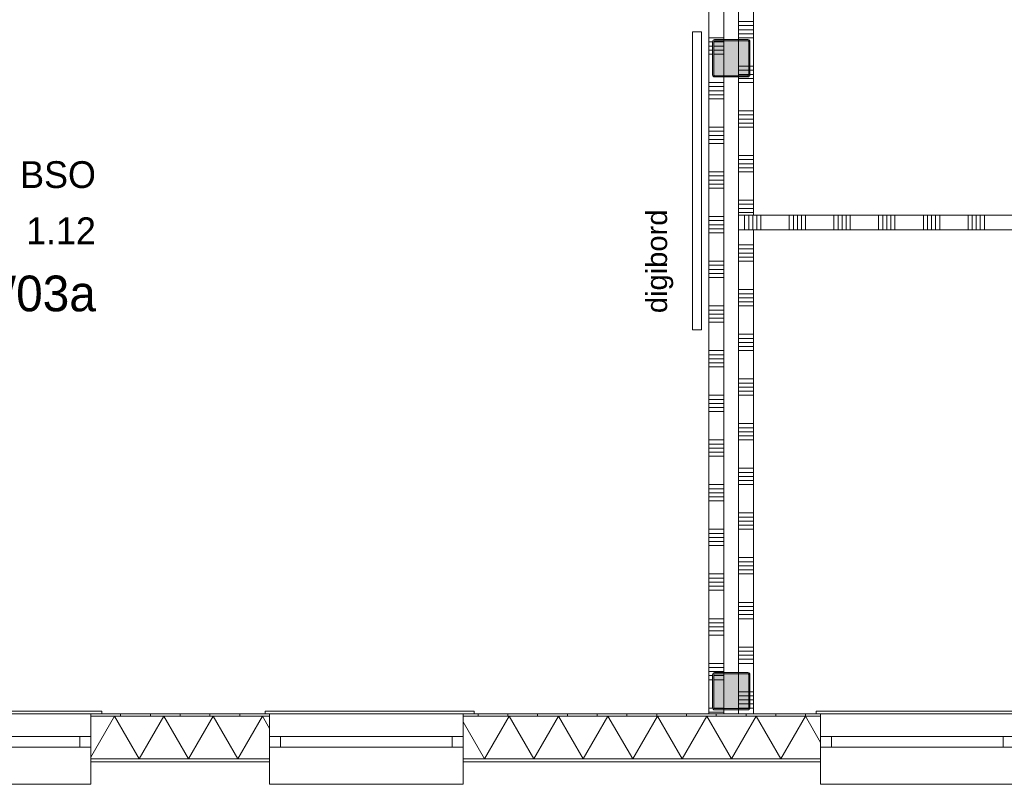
# Model space of a CAD drawing. Header units: millimetres. Extents: x -850 to 154668, y -25041 to 71030.
# Tile 5 of 211: x 12123 to 18734, y 16588 to 21722. Entities that reach past the tile are written whole.
import ezdxf
from ezdxf.enums import TextEntityAlignment as Align

# ---------------------------------------------------------------- set-up
doc = ezdxf.new("R2010")
doc.units = ezdxf.units.MM
doc.header["$MEASUREMENT"] = 0
for name, color, linetype in [('New_21 Buitenwanden', 7, 'Continuous'), ('New_21 Buitenwanden Doorsnede-arcering', 7, 'Continuous'), ('New_21 Buitenwanden Laagscheidingslijnen', 7, 'Continuous'), ('New_21 Buitenwanden Ramen', 7, 'Continuous'), ('New_22 NC Binnenwanden', 7, 'Continuous'), ('New_22 NC Binnenwanden Doorsnede-arcering', 7, 'Continuous'), ('New_22 NC Binnenwanden Laagscheidingslijnen', 7, 'Continuous'), ('New_23 Vloeren', 7, 'Continuous'), ('New_72 Vaste Inrichting', 7, 'Continuous'), ('New_info tekst digiborden', 7, 'Continuous'), ('New_Z Ruimtefuncties', 7, 'Continuous'), ('New_Z Ruimtefuncties Zone omranding', 7, 'Continuous'), ('New_Z Ruimtefuncties Zone tekst', 7, 'Continuous'), ('S-COLS-____-OTLN.RVT S', 7, 'Continuous'), ('S-COLS-____-OTLN.RVT S 2D arcering', 7, 'Continuous')]:
    doc.layers.add(name, color=color, linetype=linetype)
doc.styles.add('GENERATED_STYLE_1', font='txt')
doc.styles.add('GENERATED_STYLE_2', font='txt')
pattern_1 = [(90, (0, 0), (-200, 0), [])]

# ---------------------------------------------------------------- blocks, each defined once
blk = doc.blocks.new('Slab_3_2', base_point=(0, 51154.6))
at = {"layer": 'New_23 Vloeren', "color": 1, "linetype": 'Continuous', "lineweight": 0, "flags": 128}
blk.add_lwpolyline([(25650, 26210), (25650, 23015), (25600, 23015), (25600, 17060), (2, 17060), (-0.3, 51154.6)], dxfattribs=at)
blk = doc.blocks.new('*X34')
at = {"layer": 'New_22 NC Binnenwanden Doorsnede-arcering', "color": 254, "linetype": 'Continuous', "lineweight": 0, "true_color": 0xe9ebeb}
for p, q in [((16762, 21600), (16750, 21600)), ((16762, 21572.6), (16750, 21572.6)), ((16850, 21600), (16762, 21600)), ((16776.5, 21572.6), (16762, 21572.6)), ((16762, 21545.1), (16750, 21545.1)), ((16762, 21517.7), (16750, 21517.7)), ((16762, 21490.3), (16750, 21490.3)), ((16775, 21545.1), (16762, 21545.1)), ((16775, 21517.7), (16762, 21517.7)), ((16775, 21490.3), (16762, 21490.3)), ((16762, 21300), (16750, 21300)), ((16850, 21300), (16762, 21300)), ((16762, 21272.6), (16750, 21272.6)), ((16762, 21245.1), (16750, 21245.1)), ((16850, 21272.6), (16762, 21272.6)), ((16850, 21245.1), (16762, 21245.1)), ((16762, 21217.7), (16750, 21217.7)), ((16762, 21190.3), (16750, 21190.3)), ((16850, 21217.7), (16762, 21217.7)), ((16850, 21190.3), (16762, 21190.3)), ((16762, 21000), (16750, 21000)), ((16762, 20972.6), (16750, 20972.6)), ((16850, 21000), (16762, 21000)), ((16850, 20972.6), (16762, 20972.6)), ((16762, 20945.1), (16750, 20945.1)), ((16762, 20917.7), (16750, 20917.7)), ((16850, 20945.1), (16762, 20945.1)), ((16850, 20917.7), (16762, 20917.7)), ((16762, 20890.3), (16750, 20890.3)), ((16850, 20890.3), (16762, 20890.3)), ((16762, 20700), (16750, 20700)), ((16850, 20700), (16762, 20700)), ((16762, 20672.6), (16750, 20672.6)), ((16762, 20645.1), (16750, 20645.1)), ((16850, 20672.6), (16762, 20672.6)), ((16850, 20645.1), (16762, 20645.1)), ((16762, 20617.7), (16750, 20617.7)), ((16762, 20590.3), (16750, 20590.3)), ((16850, 20617.7), (16762, 20617.7)), ((16850, 20590.3), (16762, 20590.3)), ((16762, 20400), (16750, 20400)), ((16762, 20372.6), (16750, 20372.6)), ((16850, 20400), (16762, 20400)), ((16850, 20372.6), (16762, 20372.6)), ((16762, 20345.1), (16750, 20345.1)), ((16762, 20317.7), (16750, 20317.7)), ((16850, 20345.1), (16762, 20345.1)), ((16850, 20317.7), (16762, 20317.7)), ((16762, 20290.3), (16750, 20290.3)), ((16850, 20290.3), (16762, 20290.3)), ((16762, 20100), (16750, 20100)), ((16850, 20100), (16762, 20100)), ((16762, 20072.6), (16750, 20072.6)), ((16762, 20045.1), (16750, 20045.1)), ((16850, 20072.6), (16762, 20072.6)), ((16850, 20045.1), (16762, 20045.1)), ((16762, 20017.7), (16750, 20017.7)), ((16762, 19990.3), (16750, 19990.3)), ((16850, 20017.7), (16762, 20017.7)), ((16850, 19990.3), (16762, 19990.3)), ((16762, 19800), (16750, 19800)), ((16762, 19772.6), (16750, 19772.6)), ((16850, 19800), (16762, 19800)), ((16850, 19772.6), (16762, 19772.6)), ((16762, 19745.1), (16750, 19745.1)), ((16762, 19717.7), (16750, 19717.7)), ((16850, 19745.1), (16762, 19745.1)), ((16850, 19717.7), (16762, 19717.7)), ((16762, 19690.3), (16750, 19690.3)), ((16850, 19690.3), (16762, 19690.3)), ((16762, 19500), (16750, 19500)), ((16762, 19472.6), (16750, 19472.6)), ((16762, 19445.1), (16750, 19445.1)), ((16850, 19500), (16762, 19500)), ((16850, 19472.6), (16762, 19472.6)), ((16850, 19445.1), (16762, 19445.1)), ((16762, 19417.7), (16750, 19417.7)), ((16762, 19390.3), (16750, 19390.3)), ((16850, 19417.7), (16762, 19417.7)), ((16850, 19390.3), (16762, 19390.3)), ((16762, 19200), (16750, 19200)), ((16850, 19200), (16762, 19200)), ((16762, 19172.6), (16750, 19172.6)), ((16762, 19145.1), (16750, 19145.1)), ((16762, 19117.7), (16750, 19117.7)), ((16850, 19172.6), (16762, 19172.6)), ((16850, 19145.1), (16762, 19145.1)), ((16850, 19117.7), (16762, 19117.7)), ((16762, 19090.3), (16750, 19090.3)), ((16850, 19090.3), (16762, 19090.3)), ((16762, 18900), (16750, 18900)), ((16762, 18872.6), (16750, 18872.6)), ((16762, 18845.1), (16750, 18845.1)), ((16850, 18900), (16762, 18900)), ((16850, 18872.6), (16762, 18872.6)), ((16850, 18845.1), (16762, 18845.1)), ((16762, 18817.7), (16750, 18817.7)), ((16762, 18790.3), (16750, 18790.3)), ((16850, 18817.7), (16762, 18817.7)), ((16850, 18790.3), (16762, 18790.3)), ((16762, 18600), (16750, 18600)), ((16850, 18600), (16762, 18600)), ((16762, 18572.6), (16750, 18572.6)), ((16762, 18545.1), (16750, 18545.1)), ((16762, 18517.7), (16750, 18517.7)), ((16850, 18572.6), (16762, 18572.6)), ((16850, 18545.1), (16762, 18545.1)), ((16850, 18517.7), (16762, 18517.7)), ((16762, 18490.3), (16750, 18490.3)), ((16850, 18490.3), (16762, 18490.3)), ((16762, 18300), (16750, 18300)), ((16762, 18272.6), (16750, 18272.6)), ((16850, 18300), (16762, 18300)), ((16850, 18272.6), (16762, 18272.6)), ((16762, 18245.1), (16750, 18245.1)), ((16762, 18217.7), (16750, 18217.7)), ((16762, 18190.3), (16750, 18190.3)), ((16850, 18245.1), (16762, 18245.1)), ((16850, 18217.7), (16762, 18217.7)), ((16850, 18190.3), (16762, 18190.3)), ((16762, 18000), (16750, 18000)), ((16850, 18000), (16762, 18000)), ((16762, 17972.6), (16750, 17972.6)), ((16762, 17945.1), (16750, 17945.1)), ((16762, 17917.7), (16750, 17917.7)), ((16850, 17972.6), (16762, 17972.6)), ((16850, 17945.1), (16762, 17945.1)), ((16850, 17917.7), (16762, 17917.7)), ((16762, 17890.3), (16750, 17890.3)), ((16850, 17890.3), (16762, 17890.3)), ((16762, 17700), (16750, 17700)), ((16762, 17672.6), (16750, 17672.6)), ((16850, 17700), (16762, 17700)), ((16850, 17672.6), (16762, 17672.6)), ((16762, 17645.1), (16750, 17645.1)), ((16762, 17617.7), (16750, 17617.7)), ((16762, 17590.3), (16750, 17590.3)), ((16850, 17645.1), (16762, 17645.1)), ((16850, 17617.7), (16762, 17617.7)), ((16850, 17590.3), (16762, 17590.3)), ((16762, 17400), (16750, 17400)), ((16850, 17400), (16762, 17400)), ((16762, 17372.6), (16750, 17372.6)), ((16762, 17345.1), (16750, 17345.1)), ((16850, 17372.6), (16762, 17372.6)), ((16850, 17345.1), (16762, 17345.1)), ((16762, 17317.7), (16750, 17317.7)), ((16762, 17290.3), (16750, 17290.3)), ((16775, 17317.7), (16762, 17317.7)), ((16775, 17290.3), (16762, 17290.3)), ((16762, 17100), (16750, 17100)), ((16762, 17072.6), (16750, 17072.6)), ((16775.4, 17100), (16762, 17100)), ((16850, 17072.6), (16762, 17072.6))]:
    blk.add_line(p, q, dxfattribs=at)
blk = doc.blocks.new('*X35')
at = {"layer": 'New_22 NC Binnenwanden Doorsnede-arcering', "color": 254, "linetype": 'Continuous', "lineweight": 0, "true_color": 0xe9ebeb}
for p, q in [((16850, 17317.7), (16783, 17317.7)), ((16850, 17290.3), (16783, 17290.3)), ((16850, 17100), (16783.4, 17100))]:
    blk.add_line(p, q, dxfattribs=at)
blk = doc.blocks.new('*X36')
at = {"layer": 'New_22 NC Binnenwanden Doorsnede-arcering', "color": 254, "linetype": 'Continuous', "lineweight": 0, "true_color": 0xe9ebeb}
for p, q in [((16850, 21572.6), (16784.5, 21572.6)), ((16850, 21545.1), (16783, 21545.1)), ((16850, 21517.7), (16783, 21517.7)), ((16850, 21490.3), (16783, 21490.3))]:
    blk.add_line(p, q, dxfattribs=at)
blk = doc.blocks.new('Wall_4_2', base_point=(16750, 24215))
at = {"layer": 'New_22 NC Binnenwanden', "color": 8, "linetype": 'Continuous', "lineweight": 0, "true_color": 0x778488, "flags": 128}
for points in [[(16750, 24215), (16750, 17060)], [(16850, 21585), (16850, 24215)], [(16850, 21343), (16850, 21577)], [(16850, 17335), (16850, 21335)], [(16850, 17093), (16850, 17327)], [(16750, 17060), (16850, 17060)], [(16850, 17060), (16850, 17085)]]:
    blk.add_lwpolyline(points, dxfattribs=at)
at = {"layer": 'New_22 NC Binnenwanden', "color": 8, "lineweight": 0, "true_color": 0x778488}
for name in ['*X34', '*X36', '*X35']:
    blk.add_blockref(name, (0, 0), dxfattribs=at)
blk = doc.blocks.new('*X172')
at = {"layer": 'New_22 NC Binnenwanden Doorsnede-arcering', "color": 254, "linetype": 'Continuous', "lineweight": 0, "true_color": 0xe9ebeb}
for p, q in [((16950, 20209.7), (17050, 20209.7)), ((16950, 20182.3), (17050, 20182.3)), ((16950, 20154.9), (17050, 20154.9)), ((16950, 20127.4), (17050, 20127.4)), ((16950, 20100), (17050, 20100)), ((16950, 19909.7), (17050, 19909.7)), ((16950, 19882.3), (17050, 19882.3)), ((16950, 19854.9), (17050, 19854.9)), ((16950, 19827.4), (17050, 19827.4)), ((16950, 19800), (17050, 19800)), ((16950, 19609.7), (17050, 19609.7)), ((16950, 19582.3), (17050, 19582.3)), ((16950, 19554.9), (17050, 19554.9)), ((16950, 19527.4), (17050, 19527.4)), ((16950, 19500), (17050, 19500)), ((16950, 19309.7), (17050, 19309.7)), ((16950, 19282.3), (17050, 19282.3)), ((16950, 19254.9), (17050, 19254.9)), ((16950, 19227.4), (17050, 19227.4)), ((16950, 19200), (17050, 19200)), ((16950, 19009.7), (17050, 19009.7)), ((16950, 18982.3), (17050, 18982.3)), ((16950, 18954.9), (17050, 18954.9)), ((16950, 18927.4), (17050, 18927.4)), ((16950, 18900), (17050, 18900)), ((16950, 18709.7), (17050, 18709.7)), ((16950, 18682.3), (17050, 18682.3)), ((16950, 18654.9), (17050, 18654.9)), ((16950, 18627.4), (17050, 18627.4)), ((16950, 18600), (17050, 18600)), ((16950, 18409.7), (17050, 18409.7)), ((16950, 18382.3), (17050, 18382.3)), ((16950, 18354.9), (17050, 18354.9)), ((16950, 18327.4), (17050, 18327.4)), ((16950, 18300), (17050, 18300)), ((16950, 18109.7), (17050, 18109.7)), ((16950, 18082.3), (17050, 18082.3)), ((16950, 18054.9), (17050, 18054.9)), ((16950, 18027.4), (17050, 18027.4)), ((16950, 18000), (17050, 18000)), ((16950, 17809.7), (17050, 17809.7)), ((16950, 17782.3), (17050, 17782.3)), ((16950, 17754.9), (17050, 17754.9)), ((16950, 17727.4), (17050, 17727.4)), ((16950, 17700), (17050, 17700)), ((16950, 17509.7), (17050, 17509.7)), ((16950, 17482.3), (17050, 17482.3)), ((16950, 17454.9), (17050, 17454.9)), ((16950, 17427.4), (17050, 17427.4)), ((16950, 17400), (17050, 17400)), ((17025, 17209.7), (17050, 17209.7)), ((17025, 17182.3), (17050, 17182.3)), ((17025, 17154.9), (17050, 17154.9)), ((17025, 17127.4), (17050, 17127.4)), ((17024.6, 17100), (17050, 17100))]:
    blk.add_line(p, q, dxfattribs=at)
blk = doc.blocks.new('*X173')
at = {"layer": 'New_22 NC Binnenwanden Doorsnede-arcering', "color": 254, "linetype": 'Continuous', "lineweight": 0, "true_color": 0xe9ebeb}
for p, q in [((16950, 17209.7), (17017, 17209.7)), ((16950, 17182.3), (17017, 17182.3)), ((16950, 17154.9), (17017, 17154.9)), ((16950, 17127.4), (17017, 17127.4)), ((16950, 17100), (17016.6, 17100))]:
    blk.add_line(p, q, dxfattribs=at)
blk = doc.blocks.new('*X174')
at = {"layer": 'New_22 NC Binnenwanden Doorsnede-arcering', "color": 254, "linetype": 'Continuous', "lineweight": 0, "true_color": 0xe9ebeb}
for p, q in [((16950, 24109.7), (17050, 24109.7)), ((16950, 24082.3), (17050, 24082.3)), ((16950, 24054.9), (17050, 24054.9)), ((16950, 24027.4), (17050, 24027.4)), ((16950, 24000), (17050, 24000)), ((16950, 23809.7), (17050, 23809.7)), ((16950, 23782.3), (17050, 23782.3)), ((16950, 23754.9), (17050, 23754.9)), ((16950, 23727.4), (17050, 23727.4)), ((16950, 23700), (17050, 23700)), ((16950, 23509.7), (17050, 23509.7)), ((16950, 23482.3), (17050, 23482.3)), ((16950, 23454.9), (17050, 23454.9)), ((16950, 23427.4), (17050, 23427.4)), ((16950, 23400), (17050, 23400)), ((16950, 23209.7), (17050, 23209.7)), ((16950, 23182.3), (17050, 23182.3)), ((16950, 23154.9), (17050, 23154.9)), ((16950, 23127.4), (17050, 23127.4)), ((16950, 23100), (17050, 23100)), ((16950, 22909.7), (17050, 22909.7)), ((16950, 22882.3), (17050, 22882.3)), ((16950, 22854.9), (17050, 22854.9)), ((16950, 22827.4), (17050, 22827.4)), ((16950, 22800), (17050, 22800)), ((16950, 22609.7), (17050, 22609.7)), ((16950, 22582.3), (17050, 22582.3)), ((16950, 22554.9), (17050, 22554.9)), ((16950, 22527.4), (17050, 22527.4)), ((16950, 22500), (17050, 22500)), ((16950, 22309.7), (17050, 22309.7)), ((16950, 22282.3), (17050, 22282.3)), ((16950, 22254.9), (17050, 22254.9)), ((16950, 22227.4), (17050, 22227.4)), ((16950, 22200), (17050, 22200)), ((16950, 22009.7), (17050, 22009.7)), ((16950, 21982.3), (17050, 21982.3)), ((16950, 21954.9), (17050, 21954.9)), ((16950, 21927.4), (17050, 21927.4)), ((16950, 21900), (17050, 21900)), ((16950, 21709.7), (17050, 21709.7)), ((16950, 21682.3), (17050, 21682.3)), ((16950, 21654.9), (17050, 21654.9)), ((16950, 21627.4), (17050, 21627.4)), ((16950, 21600), (17050, 21600)), ((17025, 21409.7), (17050, 21409.7)), ((17025, 21382.3), (17050, 21382.3)), ((17025, 21354.9), (17050, 21354.9)), ((16950, 21327.4), (17050, 21327.4)), ((16950, 21300), (17050, 21300)), ((16950, 21109.7), (17050, 21109.7)), ((16950, 21082.3), (17050, 21082.3)), ((16950, 21054.9), (17050, 21054.9)), ((16950, 21027.4), (17050, 21027.4)), ((16950, 21000), (17050, 21000)), ((16950, 20809.7), (17050, 20809.7)), ((16950, 20782.3), (17050, 20782.3)), ((16950, 20754.9), (17050, 20754.9)), ((16950, 20727.4), (17050, 20727.4)), ((16950, 20700), (17050, 20700)), ((16950, 20509.7), (17050, 20509.7)), ((16950, 20482.3), (17050, 20482.3)), ((16950, 20454.9), (17050, 20454.9)), ((16950, 20427.4), (17050, 20427.4))]:
    blk.add_line(p, q, dxfattribs=at)
blk = doc.blocks.new('*X175')
at = {"layer": 'New_22 NC Binnenwanden Doorsnede-arcering', "color": 254, "linetype": 'Continuous', "lineweight": 0, "true_color": 0xe9ebeb}
for p, q in [((16950, 21409.7), (17017, 21409.7)), ((16950, 21382.3), (17017, 21382.3)), ((16950, 21354.9), (17017, 21354.9))]:
    blk.add_line(p, q, dxfattribs=at)
blk = doc.blocks.new('Wall_30_2', base_point=(17050, 24215))
at = {"layer": 'New_22 NC Binnenwanden', "color": 8, "linetype": 'Continuous', "lineweight": 0, "true_color": 0x778488, "flags": 128}
for points in [[(16950, 24215), (16950, 21585)], [(17050, 20410), (17050, 24215)], [(16950, 21577), (16950, 21343)], [(16950, 21335), (16950, 17335)], [(17050, 17060), (17050, 20310)], [(16950, 17327), (16950, 17093)], [(16950, 17085), (16950, 17060)], [(17050, 17060), (16950, 17060)]]:
    blk.add_lwpolyline(points, dxfattribs=at)
at = {"layer": 'New_22 NC Binnenwanden Laagscheidingslijnen', "color": 8, "linetype": 'Continuous', "lineweight": 0, "true_color": 0x778488}
for p, q in [((17050, 20410), (16950, 20410)), ((16950, 20310), (17050, 20310))]:
    blk.add_line(p, q, dxfattribs=at)
at = {"layer": 'New_22 NC Binnenwanden', "color": 8, "lineweight": 0, "true_color": 0x778488}
for name in ['*X174', '*X175', '*X172', '*X173']:
    blk.add_blockref(name, (0, 0), dxfattribs=at)
blk = doc.blocks.new('*X928')
at = {"layer": 'New_21 Buitenwanden Doorsnede-arcering', "linetype": 'Continuous', "lineweight": 0, "true_color": 0xe9ebeb}
for points in [[(12750.8, 16757.9), (12600.8, 16757.9), (12600.8, 16757.8), (12750.8, 16757.8)], [(13050.8, 16757.9), (12900.8, 16757.9), (12900.8, 16757.8), (13050.8, 16757.8)], [(13350.8, 16757.9), (13200.8, 16757.9), (13200.8, 16757.8), (13350.8, 16757.8)], [(13650.8, 16757.9), (13500.8, 16757.9), (13500.8, 16757.8), (13650.8, 16757.8)]]:
    blk.add_hatch(color=254, dxfattribs=at).paths.add_polyline_path(points)
blk = doc.blocks.new('*X929')
at = {"layer": 'New_21 Buitenwanden Doorsnede-arcering', "linetype": 'Continuous', "lineweight": 0, "true_color": 0xe9ebeb}
for points in [[(15100, 16757.9), (15100, 16757.8), (15150.8, 16757.8), (15150.8, 16757.9)], [(15450.8, 16757.9), (15300.8, 16757.9), (15300.8, 16757.8), (15450.8, 16757.8)], [(15750.8, 16757.9), (15600.8, 16757.9), (15600.8, 16757.8), (15750.8, 16757.8)], [(16050.8, 16757.9), (15900.8, 16757.9), (15900.8, 16757.8), (16050.8, 16757.8)], [(16350.8, 16757.9), (16200.8, 16757.9), (16200.8, 16757.8), (16350.8, 16757.8)], [(16650.8, 16757.9), (16500.8, 16757.9), (16500.8, 16757.8), (16650.8, 16757.8)], [(16950.8, 16757.9), (16800.8, 16757.9), (16800.8, 16757.8), (16950.8, 16757.8)], [(17250.8, 16757.9), (17100.8, 16757.9), (17100.8, 16757.8), (17250.8, 16757.8)], [(17400.8, 16757.9), (17400.8, 16757.8), (17500, 16757.8), (17500, 16757.9)]]:
    blk.add_hatch(color=254, dxfattribs=at).paths.add_polyline_path(points)
blk = doc.blocks.new('*X936')
at = {"layer": 'New_21 Buitenwanden Doorsnede-arcering', "linetype": 'Continuous', "lineweight": 0, "true_color": 0xe9ebeb}
for points in [[(12750.8, 17045), (12600.8, 17045), (12600.8, 17044.9), (12750.8, 17044.9)], [(13050.8, 17045), (12900.8, 17045), (12900.8, 17044.9), (13050.8, 17044.9)], [(13350.8, 17045), (13200.8, 17045), (13200.8, 17044.9), (13350.8, 17044.9)], [(13650.8, 17045), (13500.8, 17045), (13500.8, 17044.9), (13650.8, 17044.9)]]:
    blk.add_hatch(color=254, dxfattribs=at).paths.add_polyline_path(points)
blk = doc.blocks.new('*X937')
at = {"layer": 'New_21 Buitenwanden Doorsnede-arcering', "linetype": 'Continuous', "lineweight": 0, "true_color": 0xe9ebeb}
for points in [[(15150.8, 17045), (15100, 17045), (15100, 17044.9), (15150.8, 17044.9)], [(15450.8, 17045), (15300.8, 17045), (15300.8, 17044.9), (15450.8, 17044.9)], [(15750.8, 17045), (15600.8, 17045), (15600.8, 17044.9), (15750.8, 17044.9)], [(16050.8, 17045), (15900.8, 17045), (15900.8, 17044.9), (16050.8, 17044.9)], [(16350.8, 17045), (16200.8, 17045), (16200.8, 17044.9), (16350.8, 17044.9)], [(16650.8, 17045), (16500.8, 17045), (16500.8, 17044.9), (16650.8, 17044.9)], [(16950.8, 17045), (16800.8, 17045), (16800.8, 17044.9), (16950.8, 17044.9)], [(17250.8, 17045), (17100.8, 17045), (17100.8, 17044.9), (17250.8, 17044.9)], [(17500, 17045), (17400.8, 17045), (17400.8, 17044.9), (17500, 17044.9)]]:
    blk.add_hatch(color=254, dxfattribs=at).paths.add_polyline_path(points)
blk = doc.blocks.new('*X944')
at = {"layer": 'New_21 Buitenwanden Doorsnede-arcering', "color": 254, "linetype": 'Continuous', "lineweight": 0, "true_color": 0xe9ebeb}
for p, q in [((12600, 16769.7), (12758.9, 17044.9)), ((12924.6, 16757.9), (12758.9, 17044.9)), ((12924.6, 16757.9), (13090.3, 17044.9)), ((13256, 16757.9), (13090.3, 17044.9)), ((13256, 16757.9), (13421.7, 17044.9)), ((13587.4, 16757.9), (13421.7, 17044.9)), ((13587.4, 16757.9), (13753.1, 17044.9)), ((13800, 16963.6), (13753.1, 17044.9))]:
    blk.add_line(p, q, dxfattribs=at)
blk = doc.blocks.new('*X945')
at = {"layer": 'New_21 Buitenwanden Doorsnede-arcering', "color": 254, "linetype": 'Continuous', "lineweight": 0, "true_color": 0xe9ebeb}
for p, q in [((15244.4, 16757.9), (15100, 17007.9)), ((15244.4, 16757.9), (15410.1, 17044.9)), ((15575.8, 16757.9), (15410.1, 17044.9)), ((15575.8, 16757.9), (15741.5, 17044.9)), ((15907.2, 16757.9), (15741.5, 17044.9)), ((15907.2, 16757.9), (16072.9, 17044.9)), ((16238.6, 16757.9), (16072.9, 17044.9)), ((16238.6, 16757.9), (16404.3, 17044.9)), ((16570, 16757.9), (16404.3, 17044.9)), ((16570, 16757.9), (16735.7, 17044.9)), ((16901.4, 16757.9), (16735.7, 17044.9)), ((16901.4, 16757.9), (17067.1, 17044.9)), ((17232.8, 16757.9), (17067.1, 17044.9)), ((17232.8, 16757.9), (17398.5, 17044.9)), ((17500, 16869), (17398.5, 17044.9))]:
    blk.add_line(p, q, dxfattribs=at)
blk = doc.blocks.new('R1 22_8')
at = {"layer": 'New_21 Buitenwanden Ramen', "color": 1, "linetype": 'Continuous', "lineweight": 0}
for p, q in [((-725, 150.2), (-725, 168.2)), ((-725, 168.2), (680, 168.2)), ((-650, 150.2), (-680, 150.2)), ((-650, 150.2), (-680, 150.2)), ((-650, 135.2), (-650, 150.2)), ((-650, 135.2), (-650, 150.2)), ((-650, 0), (-650, 135.1)), ((-650, 0), (-650, 135.1)), ((650, 135.2), (650, 150.2)), ((650, 135.2), (650, 150.2)), ((650, 150.2), (680, 150.2)), ((650, 150.2), (680, 150.2)), ((650, 0), (650, 135.1)), ((650, 0), (650, 135.1)), ((680, 168.2), (680, 150.2)), ((-650, 0), (-577, 0)), ((-650, -72), (-650, 0)), ((-650, -72), (-650, 0)), ((-577, 0), (-577, -72)), ((-577, 0), (577, 0)), ((577, -72), (577, 0)), ((577, 0), (650, 0)), ((650, -72), (650, 0)), ((650, -72), (650, 0)), ((-577, -72), (-650, -72)), ((-650, -152), (-650, -72)), ((577, -72), (-577, -72)), ((650, -72), (577, -72)), ((650, -152), (650, -72)), ((-650, -170), (-650, -322)), ((650, -322), (650, -170)), ((-650, -322), (650, -322))]:
    blk.add_line(p, q, dxfattribs=at)
at = {"layer": 'New_21 Buitenwanden Ramen', "color": 9, "linetype": 'Continuous', "lineweight": 0}
for p, q in [((-650, 150.2), (650, 150.2)), ((-650, 135.1), (-650, 135.2)), ((-650, 135.1), (-650, 135.2)), ((650, 135.1), (650, 135.2)), ((650, 135.1), (650, 135.2)), ((-650, -170), (-650, -152)), ((650, -170), (650, -152))]:
    blk.add_line(p, q, dxfattribs=at)
blk = doc.blocks.new('R1 22_7')
at = {"layer": 'New_21 Buitenwanden Ramen', "color": 1, "linetype": 'Continuous', "lineweight": 0}
for p, q in [((-725, 150.2), (-725, 168.2)), ((-725, 168.2), (680, 168.2)), ((-650, 150.2), (-680, 150.2)), ((-650, 150.2), (-680, 150.2)), ((-650, 135.2), (-650, 150.2)), ((-650, 135.2), (-650, 150.2)), ((-650, 0), (-650, 135.1)), ((-650, 0), (-650, 135.1)), ((650, 135.2), (650, 150.2)), ((650, 135.2), (650, 150.2)), ((650, 150.2), (680, 150.2)), ((650, 150.2), (680, 150.2)), ((650, 0), (650, 135.1)), ((650, 0), (650, 135.1)), ((680, 168.2), (680, 150.2)), ((-650, 0), (-577, 0)), ((-650, -72), (-650, 0)), ((-650, -72), (-650, 0)), ((-577, 0), (-577, -72)), ((-577, 0), (577, 0)), ((577, -72), (577, 0)), ((577, 0), (650, 0)), ((650, -72), (650, 0)), ((650, -72), (650, 0)), ((-577, -72), (-650, -72)), ((-650, -152), (-650, -72)), ((577, -72), (-577, -72)), ((650, -72), (577, -72)), ((650, -152), (650, -72)), ((-650, -170), (-650, -320)), ((650, -320), (650, -170)), ((-650, -320), (650, -320))]:
    blk.add_line(p, q, dxfattribs=at)
at = {"layer": 'New_21 Buitenwanden Ramen', "color": 9, "linetype": 'Continuous', "lineweight": 0}
for p, q in [((-650, 150.2), (650, 150.2)), ((-650, 135.1), (-650, 135.2)), ((-650, 135.1), (-650, 135.2)), ((650, 135.1), (650, 135.2)), ((650, 135.1), (650, 135.2)), ((-650, -170), (-650, -152)), ((650, -170), (650, -152))]:
    blk.add_line(p, q, dxfattribs=at)
blk = doc.blocks.new('Wall_152_2', base_point=(25600, 17060))
at = {"layer": 'New_21 Buitenwanden Doorsnede-arcering', "linetype": 'Continuous', "lineweight": 0, "true_color": 0xe9ebeb}
h = blk.add_hatch(dxfattribs=at)
h.set_pattern_fill('930_Lijnen_vert_200_0002', color=254, style=0, pattern_type=2)
h.set_pattern_definition(pattern_1)
h.paths.add_polyline_path([(13800, 17060), (12600, 17060), (12600, 17045), (13800, 17045)])
h = blk.add_hatch(dxfattribs=at)
h.set_pattern_fill('930_Lijnen_vert_200_0002', color=254, style=0, pattern_type=2)
h.set_pattern_definition(pattern_1)
h.paths.add_polyline_path([(15100, 17045), (17500, 17045), (17500, 17060), (15100, 17060)])
at = {"layer": 'New_21 Buitenwanden', "color": 8, "linetype": 'Continuous', "lineweight": 0, "true_color": 0x778488}
for p, q in [((12600, 17060), (12630, 17060)), ((12600, 17045), (12600, 17060)), ((13800, 17060), (13770, 17060)), ((13800, 17045), (13800, 17060)), ((15100, 17060), (15130, 17060)), ((15100, 17045), (15100, 17060)), ((17500, 17060), (17470, 17060)), ((17500, 17045), (17500, 17060)), ((12600, 17044.9), (12600, 17045)), ((12600, 16909.8), (12600, 17044.9)), ((13800, 17044.9), (13800, 17045)), ((13800, 16909.8), (13800, 17044.9)), ((15100, 17044.9), (15100, 17045)), ((15100, 16909.8), (15100, 17044.9)), ((17500, 17044.9), (17500, 17045)), ((17500, 16909.8), (17500, 17044.9)), ((12600, 16837.8), (12600, 16909.8)), ((13800, 16837.8), (13800, 16909.8)), ((15100, 16837.8), (15100, 16909.8)), ((17500, 16837.8), (17500, 16909.8)), ((12600, 16757.8), (12600, 16837.8)), ((13800, 16757.8), (13800, 16837.8)), ((15100, 16757.8), (15100, 16837.8)), ((17500, 16757.8), (17500, 16837.8)), ((12600, 16739.8), (12600, 16757.8)), ((13800, 16739.8), (13800, 16757.8)), ((15100, 16739.8), (15100, 16757.8)), ((17500, 16739.8), (17500, 16757.8))]:
    blk.add_line(p, q, dxfattribs=at)
at = {"layer": 'New_21 Buitenwanden', "color": 8, "linetype": 'Continuous', "lineweight": 0, "true_color": 0x778488, "flags": 128}
for points in [[(13800, 17060), (12600, 17060)], [(17500, 17060), (15100, 17060)], [(12600, 16739.8), (13800, 16739.8)], [(15100, 16739.8), (17500, 16739.8)]]:
    blk.add_lwpolyline(points, dxfattribs=at)
at = {"layer": 'New_21 Buitenwanden Laagscheidingslijnen', "color": 8, "linetype": 'Continuous', "lineweight": 0, "true_color": 0x778488}
for p, q in [((13800, 17045), (12600, 17045)), ((13800, 17044.9), (12600, 17044.9)), ((17500, 17045), (15100, 17045)), ((17500, 17044.9), (15100, 17044.9)), ((12600, 16757.9), (13800, 16757.9)), ((12600, 16757.8), (13800, 16757.8)), ((15100, 16757.9), (17500, 16757.9)), ((15100, 16757.8), (17500, 16757.8))]:
    blk.add_line(p, q, dxfattribs=at)
at = {"layer": 'New_21 Buitenwanden', "color": 8, "lineweight": 0, "true_color": 0x778488}
for name in ['*X944', '*X936', '*X937', '*X945', '*X928', '*X929']:
    blk.add_blockref(name, (0, 0), dxfattribs=at)
at = {"layer": 'New_21 Buitenwanden Ramen', "color": 1, "linetype": 'Continuous', "lineweight": 0, "xscale": -1, "zscale": 1000}
for name, p in [('R1 22_7', (11950, 16909.8)), ('R1 22_8', (14450, 16909.8)), ('R1 22_7', (18150, 16909.8))]:
    blk.add_blockref(name, p, dxfattribs=at)
blk = doc.blocks.new('Column 210[50]_2', base_point=(0.5, 3))
at = {"layer": 'S-COLS-____-OTLN.RVT S 2D arcering', "linetype": 'Continuous', "lineweight": 0, "true_color": 0x778488}
h = blk.add_hatch(color=8, dxfattribs=at)
h.paths.add_polyline_path([(16775.5, 21351), (16776.5, 21346), (16779.3, 21341.8), (16783.5, 21338.9), (16788.5, 21338), (17012.5, 21338), (17017.5, 21338.9), (17021.7, 21341.8), (17024.5, 21346), (17025.5, 21351), (17025.5, 21575), (17024.5, 21579.9), (17021.7, 21584.1), (17017.5, 21587), (17012.5, 21588), (16788.5, 21588), (16783.5, 21587), (16779.3, 21584.1), (16776.5, 21579.9), (16775.5, 21575)])
h.paths.add_polyline_path([(17012.5, 21346), (16788.5, 21346), (16786.6, 21346.3), (16785, 21347.4), (16783.9, 21349), (16783.5, 21351), (16783.5, 21575), (16783.9, 21576.9), (16785, 21578.5), (16786.6, 21579.6), (16788.5, 21580), (17012.5, 21580), (17014.4, 21579.6), (17016.1, 21578.5), (17017.1, 21576.9), (17017.5, 21575), (17017.5, 21351), (17017.1, 21349), (17016.1, 21347.4), (17014.4, 21346.3)], flags=0)
blk.add_hatch(color=8, dxfattribs=at).paths.add_polyline_path([(17012.5, 21580), (16788.5, 21580), (16786.6, 21579.6), (16785, 21578.5), (16783.9, 21576.9), (16783.5, 21575), (16783.5, 21351), (16783.9, 21349), (16785, 21347.4), (16786.6, 21346.3), (16788.5, 21346), (17012.5, 21346), (17014.4, 21346.3), (17016.1, 21347.4), (17017.1, 21349), (17017.5, 21351), (17017.5, 21575), (17017.1, 21576.9), (17016.1, 21578.5), (17014.4, 21579.6)])
at = {"layer": 'S-COLS-____-OTLN.RVT S', "color": 1, "linetype": 'Continuous', "lineweight": 0}
for p, q in [((16776.5, 21579.9), (16775.5, 21575)), ((16775.5, 21575), (16775.5, 21351)), ((16779.3, 21584.1), (16776.5, 21579.9)), ((16783.5, 21587), (16779.3, 21584.1)), ((16788.5, 21588), (16783.5, 21587)), ((16783.5, 21575), (16783.9, 21576.9)), ((16783.5, 21351), (16783.5, 21575)), ((16783.9, 21576.9), (16785, 21578.5)), ((16785, 21578.5), (16786.6, 21579.6)), ((16786.6, 21579.6), (16788.5, 21580)), ((17012.5, 21588), (16788.5, 21588)), ((16788.5, 21580), (17012.5, 21580)), ((17017.5, 21587), (17012.5, 21588)), ((17012.5, 21580), (17014.4, 21579.6)), ((17014.4, 21579.6), (17016.1, 21578.5)), ((17016.1, 21578.5), (17017.1, 21576.9)), ((17017.1, 21576.9), (17017.5, 21575)), ((17021.7, 21584.1), (17017.5, 21587)), ((17017.5, 21575), (17017.5, 21351)), ((17024.5, 21579.9), (17021.7, 21584.1)), ((17025.5, 21575), (17024.5, 21579.9)), ((17025.5, 21351), (17025.5, 21575)), ((16775.5, 21351), (16776.5, 21346)), ((16776.5, 21346), (16779.3, 21341.8)), ((16779.3, 21341.8), (16783.5, 21338.9)), ((16783.9, 21349), (16783.5, 21351)), ((16783.5, 21338.9), (16788.5, 21338)), ((16785, 21347.4), (16783.9, 21349)), ((16786.6, 21346.3), (16785, 21347.4)), ((16788.5, 21346), (16786.6, 21346.3)), ((17012.5, 21346), (16788.5, 21346)), ((16788.5, 21338), (17012.5, 21338)), ((17014.4, 21346.3), (17012.5, 21346)), ((17012.5, 21338), (17017.5, 21338.9)), ((17016.1, 21347.4), (17014.4, 21346.3)), ((17017.1, 21349), (17016.1, 21347.4)), ((17017.5, 21351), (17017.1, 21349)), ((17017.5, 21338.9), (17021.7, 21341.8)), ((17021.7, 21341.8), (17024.5, 21346)), ((17024.5, 21346), (17025.5, 21351))]:
    blk.add_line(p, q, dxfattribs=at)
blk = doc.blocks.new('Column 213[53]_2', base_point=(0.5, 3))
at = {"layer": 'S-COLS-____-OTLN.RVT S 2D arcering', "linetype": 'Continuous', "lineweight": 0, "true_color": 0x778488}
h = blk.add_hatch(color=8, dxfattribs=at)
h.paths.add_polyline_path([(16775.5, 17101), (16776.5, 17096), (16779.3, 17091.8), (16783.5, 17088.9), (16788.5, 17088), (17012.5, 17088), (17017.5, 17088.9), (17021.7, 17091.8), (17024.5, 17096), (17025.5, 17101), (17025.5, 17325), (17024.5, 17329.9), (17021.7, 17334.1), (17017.5, 17337), (17012.5, 17338), (16788.5, 17338), (16783.5, 17337), (16779.3, 17334.1), (16776.5, 17329.9), (16775.5, 17325)])
h.paths.add_polyline_path([(17012.5, 17096), (16788.5, 17096), (16786.6, 17096.3), (16785, 17097.4), (16783.9, 17099), (16783.5, 17101), (16783.5, 17325), (16783.9, 17326.9), (16785, 17328.5), (16786.6, 17329.6), (16788.5, 17330), (17012.5, 17330), (17014.4, 17329.6), (17016.1, 17328.5), (17017.1, 17326.9), (17017.5, 17325), (17017.5, 17101), (17017.1, 17099), (17016.1, 17097.4), (17014.4, 17096.3)], flags=0)
blk.add_hatch(color=8, dxfattribs=at).paths.add_polyline_path([(17012.5, 17330), (16788.5, 17330), (16786.6, 17329.6), (16785, 17328.5), (16783.9, 17326.9), (16783.5, 17325), (16783.5, 17101), (16783.9, 17099), (16785, 17097.4), (16786.6, 17096.3), (16788.5, 17096), (17012.5, 17096), (17014.4, 17096.3), (17016.1, 17097.4), (17017.1, 17099), (17017.5, 17101), (17017.5, 17325), (17017.1, 17326.9), (17016.1, 17328.5), (17014.4, 17329.6)])
at = {"layer": 'S-COLS-____-OTLN.RVT S', "color": 1, "linetype": 'Continuous', "lineweight": 0}
for p, q in [((16776.5, 17329.9), (16775.5, 17325)), ((16775.5, 17325), (16775.5, 17101)), ((16779.3, 17334.1), (16776.5, 17329.9)), ((16783.5, 17337), (16779.3, 17334.1)), ((16788.5, 17338), (16783.5, 17337)), ((16783.5, 17325), (16783.9, 17326.9)), ((16783.5, 17101), (16783.5, 17325)), ((16783.9, 17326.9), (16785, 17328.5)), ((16785, 17328.5), (16786.6, 17329.6)), ((16786.6, 17329.6), (16788.5, 17330)), ((17012.5, 17338), (16788.5, 17338)), ((16788.5, 17330), (17012.5, 17330)), ((17017.5, 17337), (17012.5, 17338)), ((17012.5, 17330), (17014.4, 17329.6)), ((17014.4, 17329.6), (17016.1, 17328.5)), ((17016.1, 17328.5), (17017.1, 17326.9)), ((17017.1, 17326.9), (17017.5, 17325)), ((17021.7, 17334.1), (17017.5, 17337)), ((17017.5, 17325), (17017.5, 17101)), ((17024.5, 17329.9), (17021.7, 17334.1)), ((17025.5, 17325), (17024.5, 17329.9)), ((17025.5, 17101), (17025.5, 17325)), ((16775.5, 17101), (16776.5, 17096)), ((16776.5, 17096), (16779.3, 17091.8)), ((16779.3, 17091.8), (16783.5, 17088.9)), ((16783.9, 17099), (16783.5, 17101)), ((16783.5, 17088.9), (16788.5, 17088)), ((16785, 17097.4), (16783.9, 17099)), ((16786.6, 17096.3), (16785, 17097.4)), ((16788.5, 17096), (16786.6, 17096.3)), ((17012.5, 17096), (16788.5, 17096)), ((16788.5, 17088), (17012.5, 17088)), ((17014.4, 17096.3), (17012.5, 17096)), ((17012.5, 17088), (17017.5, 17088.9)), ((17016.1, 17097.4), (17014.4, 17096.3)), ((17017.1, 17099), (17016.1, 17097.4)), ((17017.5, 17101), (17017.1, 17099)), ((17017.5, 17088.9), (17021.7, 17091.8)), ((17021.7, 17091.8), (17024.5, 17096)), ((17024.5, 17096), (17025.5, 17101))]:
    blk.add_line(p, q, dxfattribs=at)
blk = doc.blocks.new('*X2275')
at = {"layer": 'New_22 NC Binnenwanden Doorsnede-arcering', "color": 254, "linetype": 'Continuous', "lineweight": 0, "true_color": 0xe9ebeb}
for p, q in [((17072.6, 20328.4), (17072.6, 20410)), ((17100, 20328.4), (17100, 20410)), ((17290.3, 20328.4), (17290.3, 20410)), ((17317.7, 20328.4), (17317.7, 20410)), ((17345.1, 20328.4), (17345.1, 20410)), ((17372.6, 20328.4), (17372.6, 20410)), ((17400, 20328.4), (17400, 20410)), ((17590.3, 20328.4), (17590.3, 20410)), ((17617.7, 20328.4), (17617.7, 20410)), ((17645.1, 20328.4), (17645.1, 20410)), ((17672.6, 20328.4), (17672.6, 20410)), ((17700, 20328.4), (17700, 20410)), ((17890.3, 20328.4), (17890.3, 20410)), ((17917.7, 20328.4), (17917.7, 20410)), ((17945.1, 20328.4), (17945.1, 20410)), ((17972.6, 20328.4), (17972.6, 20410)), ((18000, 20328.4), (18000, 20410)), ((18190.3, 20328.4), (18190.3, 20410)), ((18217.7, 20328.4), (18217.7, 20410)), ((18245.1, 20328.4), (18245.1, 20410)), ((18272.6, 20328.4), (18272.6, 20410)), ((18300, 20328.4), (18300, 20410)), ((18490.3, 20328.4), (18490.3, 20410)), ((18517.7, 20328.4), (18517.7, 20410)), ((18545.1, 20328.4), (18545.1, 20410)), ((18572.6, 20328.4), (18572.6, 20410)), ((18600, 20328.4), (18600, 20410)), ((18790.3, 20328.4), (18790.3, 20410)), ((18817.7, 20328.4), (18817.7, 20410)), ((18845.1, 20328.4), (18845.1, 20410)), ((18872.6, 20328.4), (18872.6, 20410)), ((18900, 20328.4), (18900, 20410)), ((19090.3, 20328.4), (19090.3, 20410)), ((19117.7, 20328.4), (19117.7, 20410)), ((19145.1, 20328.4), (19145.1, 20410)), ((19172.6, 20328.4), (19172.6, 20410)), ((19200, 20328.4), (19200, 20410)), ((19390.3, 20328.4), (19390.3, 20410)), ((19417.7, 20328.4), (19417.7, 20410)), ((19445.1, 20328.4), (19445.1, 20410)), ((19472.6, 20328.4), (19472.6, 20410)), ((19500, 20328.4), (19500, 20410)), ((19690.3, 20328.4), (19690.3, 20410)), ((19717.7, 20328.4), (19717.7, 20410)), ((19745.1, 20328.4), (19745.1, 20410)), ((19772.6, 20328.4), (19772.6, 20410)), ((19800, 20328.4), (19800, 20410)), ((19990.3, 20328.4), (19990.3, 20410)), ((20017.7, 20328.4), (20017.7, 20410)), ((20045.1, 20328.4), (20045.1, 20410)), ((20072.6, 20328.4), (20072.6, 20410)), ((20100, 20328.4), (20100, 20410)), ((20290.3, 20328.4), (20290.3, 20410)), ((20317.7, 20328.4), (20317.7, 20410)), ((20345.1, 20328.4), (20345.1, 20410)), ((20372.6, 20328.4), (20372.6, 20410)), ((20400, 20328.4), (20400, 20410)), ((20590.3, 20328.4), (20590.3, 20410)), ((20617.7, 20328.4), (20617.7, 20410)), ((20645.1, 20328.4), (20645.1, 20410)), ((20672.6, 20328.4), (20672.6, 20410)), ((20700, 20328.4), (20700, 20410)), ((20890.3, 20328.4), (20890.3, 20410)), ((20917.7, 20328.4), (20917.7, 20410)), ((20945.1, 20328.4), (20945.1, 20410)), ((20972.6, 20328.4), (20972.6, 20410)), ((21000, 20328.4), (21000, 20410)), ((21190.3, 20328.4), (21190.3, 20410)), ((21217.7, 20328.4), (21217.7, 20410)), ((21245.1, 20328.4), (21245.1, 20410)), ((21272.6, 20328.4), (21272.6, 20410)), ((21300, 20328.4), (21300, 20410)), ((21490.3, 20328.4), (21490.3, 20410)), ((21517.7, 20328.4), (21517.7, 20410)), ((21545.1, 20328.4), (21545.1, 20410)), ((21572.6, 20328.4), (21572.6, 20410)), ((21600, 20328.4), (21600, 20410)), ((17072.6, 20310), (17072.6, 20328.4)), ((17100, 20310), (17100, 20328.4)), ((17290.3, 20310), (17290.3, 20328.4)), ((17317.7, 20310), (17317.7, 20328.4)), ((17345.1, 20310), (17345.1, 20328.4)), ((17372.6, 20310), (17372.6, 20328.4)), ((17400, 20310), (17400, 20328.4)), ((17590.3, 20310), (17590.3, 20328.4)), ((17617.7, 20310), (17617.7, 20328.4)), ((17645.1, 20310), (17645.1, 20328.4)), ((17672.6, 20310), (17672.6, 20328.4)), ((17700, 20310), (17700, 20328.4)), ((17890.3, 20310), (17890.3, 20328.4)), ((17917.7, 20310), (17917.7, 20328.4)), ((17945.1, 20310), (17945.1, 20328.4)), ((17972.6, 20310), (17972.6, 20328.4)), ((18000, 20310), (18000, 20328.4)), ((18190.3, 20310), (18190.3, 20328.4)), ((18217.7, 20310), (18217.7, 20328.4)), ((18245.1, 20310), (18245.1, 20328.4)), ((18272.6, 20310), (18272.6, 20328.4)), ((18300, 20310), (18300, 20328.4)), ((18490.3, 20310), (18490.3, 20328.4)), ((18517.7, 20310), (18517.7, 20328.4)), ((18545.1, 20310), (18545.1, 20328.4)), ((18572.6, 20310), (18572.6, 20328.4)), ((18600, 20310), (18600, 20328.4)), ((18790.3, 20310), (18790.3, 20328.4)), ((18817.7, 20310), (18817.7, 20328.4)), ((18845.1, 20310), (18845.1, 20328.4)), ((18872.6, 20310), (18872.6, 20328.4)), ((18900, 20310), (18900, 20328.4)), ((19090.3, 20310), (19090.3, 20328.4)), ((19117.7, 20310), (19117.7, 20328.4)), ((19145.1, 20310), (19145.1, 20328.4)), ((19172.6, 20310), (19172.6, 20328.4)), ((19200, 20310), (19200, 20328.4)), ((19390.3, 20310), (19390.3, 20328.4)), ((19417.7, 20310), (19417.7, 20328.4)), ((19445.1, 20310), (19445.1, 20328.4)), ((19472.6, 20310), (19472.6, 20328.4)), ((19500, 20310), (19500, 20328.4)), ((19690.3, 20310), (19690.3, 20328.4)), ((19717.7, 20310), (19717.7, 20328.4)), ((19745.1, 20310), (19745.1, 20328.4)), ((19772.6, 20310), (19772.6, 20328.4)), ((19800, 20310), (19800, 20328.4)), ((19990.3, 20310), (19990.3, 20328.4)), ((20017.7, 20310), (20017.7, 20328.4)), ((20045.1, 20310), (20045.1, 20328.4)), ((20072.6, 20310), (20072.6, 20328.4)), ((20100, 20310), (20100, 20328.4)), ((20290.3, 20310), (20290.3, 20328.4)), ((20317.7, 20310), (20317.7, 20328.4)), ((20345.1, 20310), (20345.1, 20328.4)), ((20372.6, 20310), (20372.6, 20328.4)), ((20400, 20310), (20400, 20328.4)), ((20590.3, 20310), (20590.3, 20328.4)), ((20617.7, 20310), (20617.7, 20328.4)), ((20645.1, 20310), (20645.1, 20328.4)), ((20672.6, 20310), (20672.6, 20328.4)), ((20700, 20310), (20700, 20328.4)), ((20890.3, 20310), (20890.3, 20328.4)), ((20917.7, 20310), (20917.7, 20328.4)), ((20945.1, 20310), (20945.1, 20328.4)), ((20972.6, 20310), (20972.6, 20328.4)), ((21000, 20310), (21000, 20328.4)), ((21190.3, 20310), (21190.3, 20328.4)), ((21217.7, 20310), (21217.7, 20328.4)), ((21245.1, 20310), (21245.1, 20328.4)), ((21272.6, 20310), (21272.6, 20328.4)), ((21300, 20310), (21300, 20328.4)), ((21490.3, 20310), (21490.3, 20328.4)), ((21517.7, 20310), (21517.7, 20328.4)), ((21545.1, 20310), (21545.1, 20328.4)), ((21572.6, 20310), (21572.6, 20328.4)), ((21600, 20310), (21600, 20328.4))]:
    blk.add_line(p, q, dxfattribs=at)
blk = doc.blocks.new('*X2276')
at = {"layer": 'New_22 NC Binnenwanden Doorsnede-arcering', "color": 254, "linetype": 'Continuous', "lineweight": 0, "true_color": 0xe9ebeb}
for p, q in [((16990.3, 20328.4), (16990.3, 20410)), ((17017.7, 20328.4), (17017.7, 20410)), ((17045.1, 20328.4), (17045.1, 20410)), ((16990.3, 20310), (16990.3, 20328.4)), ((17017.7, 20310), (17017.7, 20328.4)), ((17045.1, 20310), (17045.1, 20328.4))]:
    blk.add_line(p, q, dxfattribs=at)
blk = doc.blocks.new('Wall_421_2', base_point=(17050, 20410))
at = {"layer": 'New_22 NC Binnenwanden', "color": 8, "linetype": 'Continuous', "lineweight": 0, "true_color": 0x778488}
blk.add_line((16950, 20410), (16950, 20310), dxfattribs=at)
at = {"layer": 'New_22 NC Binnenwanden', "color": 8, "linetype": 'Continuous', "lineweight": 0, "true_color": 0x778488, "flags": 128}
for points in [[(20100, 20410), (17050, 20410)], [(21600, 20410), (20200, 20410)], [(21600, 20410), (21600, 20310)], [(17050, 20310), (21600, 20310)]]:
    blk.add_lwpolyline(points, dxfattribs=at)
at = {"layer": 'New_22 NC Binnenwanden Laagscheidingslijnen', "color": 8, "linetype": 'Continuous', "lineweight": 0, "true_color": 0x778488}
for p, q in [((17050, 20410), (16950, 20410)), ((16950, 20310), (17050, 20310))]:
    blk.add_line(p, q, dxfattribs=at)
at = {"layer": 'New_22 NC Binnenwanden', "color": 8, "lineweight": 0, "true_color": 0x778488}
for name in ['*X2276', '*X2275']:
    blk.add_blockref(name, (0, 0), dxfattribs=at)
blk = doc.blocks.new('Groepsruimte BSO_1.12_55_2', base_point=(11592.6, 20247.2))
at = {"layer": 'New_Z Ruimtefuncties Zone tekst', "color": 2, "lineweight": 0}
for tag, height, style, p in [('ROOM_NAME', 180, 'GENERATED_STYLE_1', (12634.3, 20771.8)), ('DUMMY_938', 180, 'GENERATED_STYLE_1', (12634.3, 20812.9)), ('DUMMY_939', 180, 'GENERATED_STYLE_1', (12634.3, 20435.8)), ('ROOM_NUMBER', 180, 'GENERATED_STYLE_1', (12634.3, 20394.6)), ('stWallCovering', 240, 'GENERATED_STYLE_2', (12634.3, 20003.8))]:
    blk.add_attdef(tag, text='', height=height, dxfattribs=dict(at, style=style)).set_placement(p, align=Align.TOP_RIGHT)
at = {"layer": 'New_Z Ruimtefuncties Zone tekst', "color": 2, "lineweight": 0, "style": 'GENERATED_STYLE_2'}
blk.add_attdef('DUMMY_940', text='', height=240, dxfattribs=at).set_placement((10550.8, 20058.6), align=Align.TOP_LEFT)
blk = doc.blocks.new('Notitiebord 22 KM')
at = {"layer": 'New_72 Vaste Inrichting', "color": 253, "linetype": 'Continuous', "lineweight": 0, "true_color": 0x99a3a6}
for p, q in [((2000, 60), (0, 60)), ((0, 60), (0, 0)), ((0, 0), (2000, 0)), ((2000, 0), (2000, 60))]:
    blk.add_line(p, q, dxfattribs=at)

msp = doc.modelspace()

# ---------------------------------------------------------------- linework, layer by layer
at = {"layer": 'New_Z Ruimtefuncties Zone omranding', "color": 231, "linetype": 'Continuous', "lineweight": 0, "true_color": 0xf9acba, "flags": 128}
msp.add_lwpolyline([(8850, 21235.1), (8850, 17060), (16749.3, 17060), (16749.3, 24215), (9450, 24215.1), (9450, 21235.1)], close=True, dxfattribs=at)
at = {"layer": 'New_Z Ruimtefuncties Zone omranding', "color": 21, "linetype": 'Continuous', "lineweight": 0, "true_color": 0xffaa55, "flags": 128}
for points in [[(20100.7, 24215), (17050.7, 24215), (17050.7, 20410), (20100.7, 20410)], [(17049.7, 20310), (17049.7, 17060), (21599.7, 17060), (21599.7, 20310)]]:
    msp.add_lwpolyline(points, close=True, dxfattribs=at)

# ---------------------------------------------------------------- block references
at = {"layer": 'New_21 Buitenwanden', "color": 8, "lineweight": 0, "true_color": 0x778488}
msp.add_blockref('Wall_152_2', (25600, 17060), dxfattribs=at)
at = {"layer": 'New_22 NC Binnenwanden', "color": 8, "lineweight": 0, "true_color": 0x778488}
for name, p in [('Wall_4_2', (16750, 24215)), ('Wall_30_2', (17050, 24215)), ('Wall_421_2', (17050, 20410))]:
    msp.add_blockref(name, p, dxfattribs=at)
at = {"layer": 'New_23 Vloeren', "color": 1, "linetype": 'Continuous', "lineweight": 0}
msp.add_blockref('Slab_3_2', (0, 51154.6), dxfattribs=at)
at = {"layer": 'New_72 Vaste Inrichting', "color": 1, "linetype": 'Continuous', "lineweight": 0, "zscale": 1000, "rotation": 269.9992174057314}
msp.add_blockref('Notitiebord 22 KM', (16640, 21640), dxfattribs=at)
at = {"layer": 'New_Z Ruimtefuncties', "color": 2, "linetype": 'Continuous', "lineweight": 0}
msp.add_blockref('Groepsruimte BSO_1.12_55_2', (11592.6, 20247.2), dxfattribs=at).add_auto_attribs({'ROOM_NAME': 'Groepsruimte BSO', 'ROOM_NUMBER': '1.12', 'stWallCovering': 'W03a'})
at = {"layer": 'S-COLS-____-OTLN.RVT S', "color": 1, "linetype": 'Continuous', "lineweight": 0}
for name in ['Column 210[50]_2', 'Column 213[53]_2']:
    msp.add_blockref(name, (0.5, 3), dxfattribs=at)

# ---------------------------------------------------------------- texts
at = {"layer": 'New_info tekst digiborden', "color": 2, "linetype": 'Continuous', "lineweight": 0, "insert": (16420.6, 19751.5), "char_height": 140, "attachment_point": 4, "rotation": 90, "style": 'GENERATED_STYLE_1'}
msp.add_mtext('\\A1;{\\pql;\\fArial|b0|i0|c0|p38;digibord}', dxfattribs=at)

doc.saveas('drawing.dxf')
